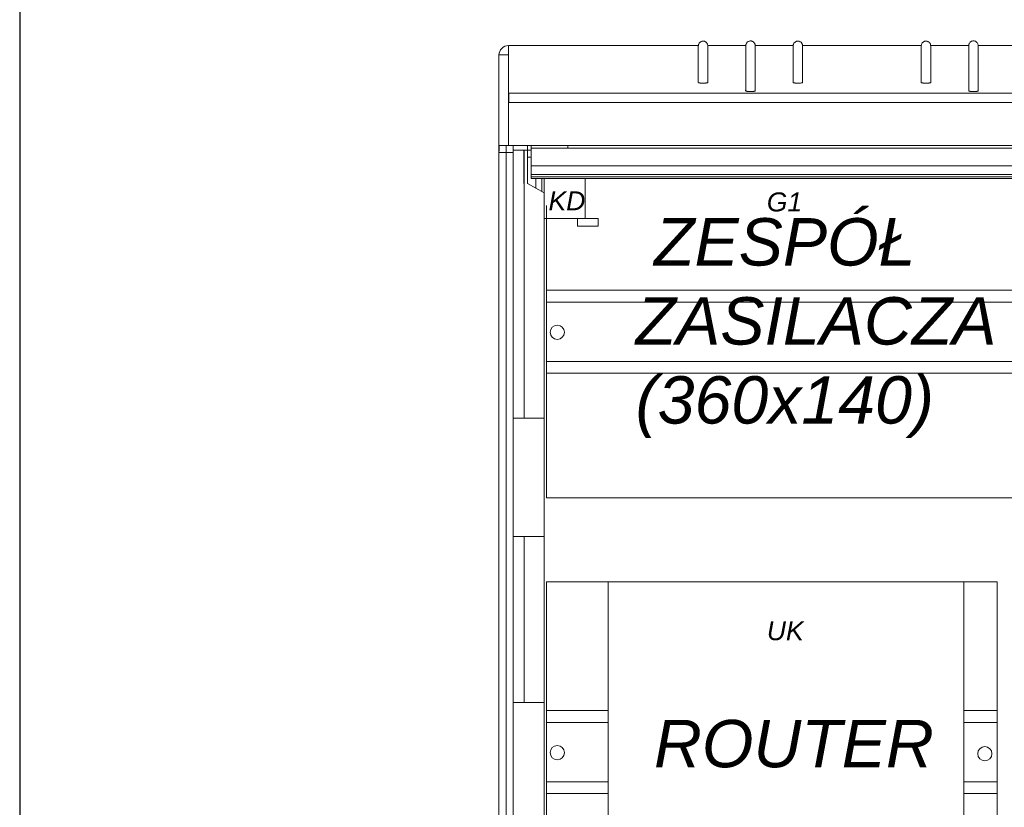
# Model space of a CAD drawing. Header units: millimetres. Extents: x -2674 to -2269, y -551 to -111.
# Tile 3 of 18: x -2659 to -2607, y -250 to -208. Entities that reach past the tile are written whole.
import ezdxf

# ---------------------------------------------------------------- set-up
doc = ezdxf.new("R2010")
doc.units = ezdxf.units.MM
doc.layers.add('obudowy', color=7, linetype='Continuous', lineweight=0)
doc.layers.add('rzutnie', color=3, linetype='Continuous', plot=False)
doc.layers.add('w0', color=7, linetype='Continuous')
doc.styles.add('style1', font='ariali.ttf', dxfattribs={"height": 30})

msp = doc.modelspace()

# ---------------------------------------------------------------- linework, layer by layer
at = {"color": 7, "lineweight": 0}
msp.add_line((-2633.486, -210.107), (-2633.486, -215.253), dxfattribs=at)
at = {"lineweight": 0}
for p, q in [((-2629.669, -222.516), (-2630.978, -222.516)), ((-2595.099, -222.516), (-2629.669, -222.516)), ((-2630.978, -223.141), (-2629.669, -223.141)), ((-2629.669, -223.141), (-2595.099, -223.141)), ((-2630.978, -224.231), (-2630.978, -228.606)), ((-2630.978, -224.231), (-2630.978, -224.856)), ((-2629.669, -226.266), (-2630.978, -226.266)), ((-2595.099, -226.266), (-2629.669, -226.266)), ((-2630.978, -226.891), (-2629.669, -226.891)), ((-2629.669, -226.891), (-2595.099, -226.891)), ((-2629.669, -244.683), (-2630.978, -244.683)), ((-2630.978, -244.683), (-2630.978, -249.058)), ((-2630.978, -244.683), (-2630.978, -245.308)), ((-2627.736, -244.683), (-2629.669, -244.683)), ((-2607.228, -244.683), (-2608.986, -244.683)), ((-2607.228, -249.058), (-2607.228, -244.683)), ((-2630.978, -245.308), (-2629.669, -245.308)), ((-2629.669, -245.308), (-2627.736, -245.308)), ((-2608.986, -245.308), (-2607.228, -245.308)), ((-2629.669, -248.433), (-2630.978, -248.433)), ((-2627.736, -248.433), (-2629.669, -248.433)), ((-2607.228, -248.433), (-2608.986, -248.433)), ((-2607.228, -249.058), (-2607.228, -248.433)), ((-2630.978, -249.058), (-2629.669, -249.058)), ((-2629.669, -249.058), (-2627.736, -249.058)), ((-2608.986, -249.058), (-2607.228, -249.058))]:
    msp.add_line(p, q, dxfattribs=at)
for centre in [(-2630.411, -224.733), (-2630.411, -246.9), (-2607.877, -246.958)]:
    msp.add_circle(centre, 0.375, dxfattribs=at)
at = {"layer": 'obudowy', "color": 7, "lineweight": 0}
for p, q in [((-2632.98, -214.865), (-2632.986, -209.615)), ((-2622.977, -209.615), (-2632.986, -209.615)), ((-2622.977, -209.628), (-2622.976, -209.607)), ((-2622.977, -209.611), (-2622.977, -209.611)), ((-2622.977, -209.617), (-2622.977, -209.611)), ((-2622.977, -209.615), (-2622.977, -209.619)), ((-2622.977, -209.616), (-2622.977, -209.615)), ((-2622.977, -209.626), (-2622.977, -209.617)), ((-2622.977, -209.619), (-2622.977, -209.682)), ((-2622.977, -209.638), (-2622.977, -209.626)), ((-2622.976, -209.607), (-2622.974, -209.587)), ((-2622.974, -209.587), (-2622.97, -209.568)), ((-2622.97, -209.568), (-2622.966, -209.555)), ((-2622.966, -209.555), (-2622.962, -209.542)), ((-2622.962, -209.542), (-2622.958, -209.531)), ((-2622.958, -209.531), (-2622.953, -209.52)), ((-2622.953, -209.52), (-2622.938, -209.493)), ((-2622.938, -209.493), (-2622.92, -209.467)), ((-2622.92, -209.467), (-2622.898, -209.445)), ((-2622.898, -209.445), (-2622.874, -209.425)), ((-2622.874, -209.425), (-2622.849, -209.409)), ((-2622.849, -209.409), (-2622.822, -209.396)), ((-2622.822, -209.396), (-2622.794, -209.386)), ((-2622.794, -209.386), (-2622.767, -209.38)), ((-2622.767, -209.38), (-2622.74, -209.377)), ((-2622.74, -209.377), (-2622.713, -209.377)), ((-2622.713, -209.377), (-2622.686, -209.38)), ((-2622.686, -209.38), (-2622.659, -209.387)), ((-2622.659, -209.387), (-2622.632, -209.396)), ((-2622.632, -209.396), (-2622.605, -209.409)), ((-2622.605, -209.409), (-2622.58, -209.425)), ((-2622.58, -209.425), (-2622.563, -209.439)), ((-2622.563, -209.439), (-2622.547, -209.455)), ((-2622.547, -209.455), (-2622.539, -209.463)), ((-2622.539, -209.463), (-2622.531, -209.473)), ((-2622.531, -209.473), (-2622.524, -209.484)), ((-2622.524, -209.484), (-2622.516, -209.496)), ((-2622.516, -209.496), (-2622.506, -209.515)), ((-2622.506, -209.515), (-2622.497, -209.537)), ((-2622.497, -209.537), (-2622.489, -209.561)), ((-2622.489, -209.561), (-2622.483, -209.588)), ((-2622.483, -209.588), (-2622.479, -209.616)), ((-2622.479, -209.616), (-2622.477, -209.646)), ((-2622.477, -209.613), (-2622.477, -209.614)), ((-2622.477, -209.614), (-2622.477, -209.62)), ((-2622.477, -209.615), (-2622.477, -209.616)), ((-2622.477, -209.619), (-2622.477, -209.615)), ((-2622.477, -209.615), (-2620.477, -209.615)), ((-2622.477, -209.782), (-2622.477, -209.619)), ((-2622.477, -209.62), (-2622.477, -209.633)), ((-2622.477, -209.633), (-2622.477, -209.649)), ((-2620.477, -209.611), (-2620.475, -209.584)), ((-2620.477, -209.61), (-2620.477, -209.61)), ((-2620.477, -209.615), (-2620.477, -209.61)), ((-2620.477, -209.618), (-2620.477, -209.615)), ((-2620.477, -209.618), (-2620.477, -209.616)), ((-2620.477, -209.618), (-2620.477, -209.617)), ((-2620.477, -209.639), (-2620.477, -209.628)), ((-2620.477, -209.629), (-2620.477, -209.658)), ((-2620.475, -209.584), (-2620.47, -209.558)), ((-2620.47, -209.558), (-2620.463, -209.535)), ((-2620.463, -209.535), (-2620.455, -209.513)), ((-2620.455, -209.513), (-2620.441, -209.487)), ((-2620.441, -209.487), (-2620.423, -209.462)), ((-2620.423, -209.462), (-2620.403, -209.439)), ((-2620.403, -209.439), (-2620.38, -209.419)), ((-2620.38, -209.419), (-2620.356, -209.403)), ((-2620.356, -209.403), (-2620.33, -209.389)), ((-2620.33, -209.389), (-2620.303, -209.379)), ((-2620.303, -209.379), (-2620.276, -209.372)), ((-2620.276, -209.372), (-2620.25, -209.368)), ((-2620.25, -209.368), (-2620.224, -209.367)), ((-2620.224, -209.367), (-2620.198, -209.369)), ((-2620.198, -209.369), (-2620.171, -209.374)), ((-2620.171, -209.374), (-2620.144, -209.382)), ((-2620.144, -209.382), (-2620.119, -209.392)), ((-2620.119, -209.392), (-2620.095, -209.405)), ((-2620.095, -209.405), (-2620.084, -209.413)), ((-2620.084, -209.413), (-2620.073, -209.421)), ((-2620.073, -209.421), (-2620.062, -209.43)), ((-2620.062, -209.43), (-2620.044, -209.447)), ((-2620.044, -209.447), (-2620.025, -209.47)), ((-2620.025, -209.47), (-2620.013, -209.489)), ((-2620.013, -209.489), (-2620.002, -209.51)), ((-2620.002, -209.51), (-2619.992, -209.534)), ((-2619.992, -209.534), (-2619.984, -209.56)), ((-2619.984, -209.56), (-2619.979, -209.587)), ((-2619.979, -209.587), (-2619.978, -209.616)), ((-2619.978, -209.615), (-2617.978, -209.615)), ((-2619.978, -209.619), (-2619.978, -209.618)), ((-2619.978, -209.896), (-2619.978, -209.62)), ((-2617.978, -209.628), (-2617.976, -209.607)), ((-2617.978, -209.615), (-2617.978, -209.619)), ((-2617.978, -209.616), (-2617.978, -209.615)), ((-2617.978, -209.626), (-2617.978, -209.617)), ((-2617.978, -209.619), (-2617.978, -209.682)), ((-2617.978, -209.638), (-2617.978, -209.626)), ((-2617.977, -209.611), (-2617.977, -209.611)), ((-2617.978, -209.617), (-2617.977, -209.611)), ((-2617.976, -209.607), (-2617.974, -209.587)), ((-2617.974, -209.587), (-2617.97, -209.568)), ((-2617.97, -209.568), (-2617.967, -209.555)), ((-2617.967, -209.555), (-2617.963, -209.542)), ((-2617.963, -209.542), (-2617.958, -209.531)), ((-2617.958, -209.531), (-2617.953, -209.52)), ((-2617.953, -209.52), (-2617.938, -209.493)), ((-2617.938, -209.493), (-2617.92, -209.467)), ((-2617.92, -209.467), (-2617.898, -209.445)), ((-2617.898, -209.445), (-2617.875, -209.425)), ((-2617.875, -209.425), (-2617.849, -209.409)), ((-2617.849, -209.409), (-2617.822, -209.396)), ((-2617.822, -209.396), (-2617.795, -209.386)), ((-2617.795, -209.386), (-2617.767, -209.38)), ((-2617.767, -209.38), (-2617.74, -209.377)), ((-2617.74, -209.377), (-2617.714, -209.377)), ((-2617.714, -209.377), (-2617.687, -209.38)), ((-2617.687, -209.38), (-2617.659, -209.387)), ((-2617.659, -209.387), (-2617.632, -209.396)), ((-2617.632, -209.396), (-2617.606, -209.409)), ((-2617.606, -209.409), (-2617.581, -209.425)), ((-2617.581, -209.425), (-2617.563, -209.439)), ((-2617.563, -209.439), (-2617.547, -209.455)), ((-2617.547, -209.455), (-2617.539, -209.463)), ((-2617.539, -209.463), (-2617.532, -209.473)), ((-2617.532, -209.473), (-2617.524, -209.484)), ((-2617.524, -209.484), (-2617.516, -209.496)), ((-2617.516, -209.496), (-2617.506, -209.515)), ((-2617.506, -209.515), (-2617.497, -209.537)), ((-2617.497, -209.537), (-2617.489, -209.561)), ((-2617.489, -209.561), (-2617.483, -209.588)), ((-2617.483, -209.588), (-2617.479, -209.616)), ((-2617.479, -209.616), (-2617.478, -209.646)), ((-2617.478, -209.613), (-2617.478, -209.614)), ((-2617.478, -209.614), (-2617.478, -209.62)), ((-2617.478, -209.615), (-2617.478, -209.616)), ((-2617.478, -209.619), (-2617.478, -209.615)), ((-2611.228, -209.615), (-2617.478, -209.615)), ((-2617.478, -209.782), (-2617.478, -209.619)), ((-2617.478, -209.62), (-2617.478, -209.633)), ((-2617.478, -209.633), (-2617.478, -209.649)), ((-2611.224, -209.59), (-2611.228, -209.628)), ((-2611.228, -209.61), (-2611.228, -209.611)), ((-2611.228, -209.611), (-2611.228, -209.618)), ((-2611.228, -209.615), (-2611.228, -209.619)), ((-2611.228, -209.616), (-2611.228, -209.615)), ((-2611.228, -209.618), (-2611.228, -209.631)), ((-2611.228, -209.619), (-2611.228, -209.682)), ((-2611.228, -209.619), (-2611.228, -209.682)), ((-2611.228, -209.631), (-2611.228, -209.647)), ((-2611.216, -209.555), (-2611.224, -209.59)), ((-2611.205, -209.524), (-2611.216, -209.555)), ((-2611.192, -209.498), (-2611.205, -209.524)), ((-2611.177, -209.476), (-2611.192, -209.498)), ((-2611.162, -209.458), (-2611.177, -209.476)), ((-2611.146, -209.442), (-2611.162, -209.458)), ((-2611.128, -209.427), (-2611.146, -209.442)), ((-2611.103, -209.411), (-2611.128, -209.427)), ((-2611.077, -209.397), (-2611.103, -209.411)), ((-2611.049, -209.388), (-2611.077, -209.397)), ((-2611.022, -209.381), (-2611.049, -209.388)), ((-2610.995, -209.378), (-2611.022, -209.381)), ((-2610.969, -209.377), (-2610.995, -209.378)), ((-2610.942, -209.38), (-2610.969, -209.377)), ((-2610.914, -209.385), (-2610.942, -209.38)), ((-2610.886, -209.394), (-2610.914, -209.385)), ((-2610.859, -209.407), (-2610.886, -209.394)), ((-2610.833, -209.423), (-2610.859, -209.407)), ((-2610.809, -209.442), (-2610.833, -209.423)), ((-2610.793, -209.459), (-2610.809, -209.442)), ((-2610.778, -209.477), (-2610.793, -209.459)), ((-2610.77, -209.489), (-2610.778, -209.477)), ((-2610.762, -209.502), (-2610.77, -209.489)), ((-2610.754, -209.515), (-2610.762, -209.502)), ((-2610.749, -209.527), (-2610.754, -209.515)), ((-2610.744, -209.54), (-2610.749, -209.527)), ((-2610.74, -209.554), (-2610.744, -209.54)), ((-2610.736, -209.57), (-2610.74, -209.554)), ((-2610.733, -209.587), (-2610.736, -209.57)), ((-2610.73, -209.606), (-2610.733, -209.587)), ((-2610.729, -209.626), (-2610.73, -209.606)), ((-2610.728, -209.646), (-2610.729, -209.626)), ((-2610.728, -209.613), (-2610.728, -209.613)), ((-2610.728, -209.619), (-2610.728, -209.613)), ((-2610.728, -209.615), (-2610.728, -209.616)), ((-2610.728, -209.619), (-2610.728, -209.615)), ((-2608.728, -209.615), (-2610.728, -209.615)), ((-2610.728, -209.628), (-2610.728, -209.619)), ((-2610.728, -209.782), (-2610.728, -209.619)), ((-2610.728, -209.64), (-2610.728, -209.628)), ((-2608.726, -209.588), (-2608.728, -209.612)), ((-2608.728, -209.609), (-2608.728, -209.611)), ((-2608.728, -209.609), (-2608.728, -209.609)), ((-2608.728, -209.611), (-2608.728, -209.617)), ((-2608.728, -209.617), (-2608.728, -209.624)), ((-2608.728, -209.624), (-2608.728, -209.633)), ((-2608.728, -209.624), (-2608.728, -209.631)), ((-2608.728, -209.631), (-2608.728, -209.638)), ((-2608.728, -209.633), (-2608.728, -209.648)), ((-2608.722, -209.565), (-2608.726, -209.588)), ((-2608.717, -209.544), (-2608.722, -209.565)), ((-2608.71, -209.524), (-2608.717, -209.544)), ((-2608.692, -209.489), (-2608.71, -209.524)), ((-2608.67, -209.457), (-2608.692, -209.489)), ((-2608.657, -209.443), (-2608.67, -209.457)), ((-2608.643, -209.43), (-2608.657, -209.443)), ((-2608.626, -209.416), (-2608.643, -209.43)), ((-2608.604, -209.402), (-2608.626, -209.416)), ((-2608.578, -209.388), (-2608.604, -209.402)), ((-2608.548, -209.378), (-2608.578, -209.388)), ((-2608.514, -209.37), (-2608.548, -209.378)), ((-2608.478, -209.368), (-2608.514, -209.37)), ((-2608.442, -209.37), (-2608.478, -209.368)), ((-2608.408, -209.378), (-2608.442, -209.37)), ((-2608.378, -209.388), (-2608.408, -209.378)), ((-2608.352, -209.402), (-2608.378, -209.388)), ((-2608.33, -209.416), (-2608.352, -209.402)), ((-2608.313, -209.43), (-2608.33, -209.416)), ((-2608.299, -209.443), (-2608.313, -209.43)), ((-2608.286, -209.457), (-2608.299, -209.443)), ((-2608.264, -209.489), (-2608.286, -209.457)), ((-2608.246, -209.524), (-2608.264, -209.489)), ((-2608.239, -209.544), (-2608.246, -209.524)), ((-2608.234, -209.565), (-2608.239, -209.544)), ((-2608.23, -209.588), (-2608.234, -209.565)), ((-2608.228, -209.612), (-2608.23, -209.588)), ((-2608.228, -209.609), (-2608.228, -209.609)), ((-2608.228, -209.612), (-2608.228, -209.609)), ((-2608.228, -209.617), (-2608.228, -209.612)), ((-2606.228, -209.615), (-2608.228, -209.615)), ((-2608.228, -209.625), (-2608.228, -209.617)), ((-2608.228, -209.633), (-2608.228, -209.623)), ((-2608.228, -209.632), (-2608.228, -209.625)), ((-2608.228, -209.64), (-2608.228, -209.632)), ((-2608.228, -209.649), (-2608.228, -209.633)), ((-2622.977, -209.651), (-2622.977, -209.638)), ((-2622.977, -209.684), (-2622.977, -209.651)), ((-2622.977, -209.682), (-2622.977, -209.807)), ((-2622.977, -209.716), (-2622.977, -209.684)), ((-2622.977, -209.691), (-2622.977, -209.689)), ((-2622.977, -209.696), (-2622.977, -209.691)), ((-2622.977, -209.743), (-2622.977, -209.716)), ((-2622.977, -209.747), (-2622.977, -209.743)), ((-2622.977, -209.807), (-2622.977, -210.058)), ((-2622.977, -210.058), (-2622.977, -210.309)), ((-2622.477, -209.649), (-2622.477, -209.666)), ((-2622.477, -209.666), (-2622.477, -209.677)), ((-2622.477, -209.676), (-2622.477, -209.678)), ((-2622.477, -209.946), (-2622.477, -209.782)), ((-2622.477, -210.273), (-2622.477, -209.946)), ((-2620.477, -209.636), (-2620.477, -209.697)), ((-2620.477, -209.655), (-2620.477, -209.639)), ((-2620.477, -209.673), (-2620.477, -209.655)), ((-2620.477, -209.658), (-2620.477, -209.717)), ((-2620.477, -209.721), (-2620.477, -209.673)), ((-2620.477, -209.697), (-2620.477, -209.822)), ((-2620.477, -209.717), (-2620.477, -209.729)), ((-2620.477, -209.727), (-2620.477, -209.721)), ((-2620.477, -209.822), (-2620.477, -210.072)), ((-2620.477, -210.072), (-2620.477, -210.322)), ((-2619.978, -210.173), (-2619.978, -209.896)), ((-2617.978, -209.651), (-2617.978, -209.638)), ((-2617.978, -209.684), (-2617.978, -209.651)), ((-2617.978, -209.682), (-2617.978, -209.807)), ((-2617.978, -209.716), (-2617.978, -209.684)), ((-2617.978, -209.691), (-2617.978, -209.689)), ((-2617.978, -209.696), (-2617.978, -209.691)), ((-2617.978, -209.743), (-2617.978, -209.716)), ((-2617.978, -209.747), (-2617.978, -209.743)), ((-2617.978, -209.807), (-2617.978, -210.058)), ((-2617.978, -210.058), (-2617.978, -210.309)), ((-2617.478, -209.649), (-2617.478, -209.666)), ((-2617.478, -209.666), (-2617.478, -209.677)), ((-2617.478, -209.676), (-2617.478, -209.678)), ((-2617.478, -209.946), (-2617.478, -209.782)), ((-2617.478, -210.273), (-2617.478, -209.946)), ((-2611.228, -209.647), (-2611.228, -209.664)), ((-2611.228, -209.664), (-2611.228, -209.681)), ((-2611.228, -209.681), (-2611.228, -209.697)), ((-2611.228, -209.682), (-2611.228, -209.807)), ((-2611.228, -209.682), (-2611.228, -209.689)), ((-2611.228, -209.689), (-2611.228, -209.691)), ((-2611.228, -209.691), (-2611.228, -209.696)), ((-2611.228, -209.697), (-2611.228, -209.725)), ((-2611.228, -209.725), (-2611.228, -209.747)), ((-2611.228, -209.807), (-2611.228, -210.058)), ((-2611.228, -210.058), (-2611.228, -210.309)), ((-2610.728, -209.653), (-2610.728, -209.64)), ((-2610.728, -209.677), (-2610.728, -209.653)), ((-2610.728, -209.678), (-2610.728, -209.676)), ((-2610.728, -209.946), (-2610.728, -209.782)), ((-2610.728, -210.273), (-2610.728, -209.946)), ((-2608.728, -209.638), (-2608.728, -209.656)), ((-2608.728, -209.648), (-2608.728, -209.665)), ((-2608.728, -209.656), (-2608.728, -209.673)), ((-2608.728, -209.665), (-2608.728, -209.678)), ((-2608.728, -209.673), (-2608.728, -209.7)), ((-2608.728, -209.682), (-2608.728, -209.684)), ((-2608.728, -209.684), (-2608.728, -209.703)), ((-2608.728, -209.701), (-2608.728, -209.822)), ((-2608.728, -209.703), (-2608.728, -209.719)), ((-2608.728, -209.822), (-2608.728, -210.072)), ((-2608.728, -210.072), (-2608.728, -210.322)), ((-2608.228, -209.648), (-2608.228, -209.64)), ((-2608.228, -209.682), (-2608.228, -209.648)), ((-2608.228, -209.667), (-2608.228, -209.649)), ((-2608.228, -209.678), (-2608.228, -209.667)), ((-2608.228, -209.701), (-2608.228, -209.682)), ((-2608.228, -209.7), (-2608.228, -209.682)), ((-2608.228, -209.717), (-2608.228, -209.7)), ((-2608.228, -209.703), (-2608.228, -209.822)), ((-2608.228, -209.822), (-2608.228, -210.072)), ((-2608.228, -210.072), (-2608.228, -210.322)), ((-2622.977, -210.309), (-2622.977, -210.56)), ((-2622.977, -210.56), (-2622.977, -210.811)), ((-2622.477, -210.441), (-2622.477, -210.273)), ((-2622.477, -210.778), (-2622.477, -210.441)), ((-2620.477, -210.322), (-2620.477, -210.571)), ((-2620.477, -210.571), (-2620.477, -210.821)), ((-2619.978, -210.45), (-2619.978, -210.173)), ((-2619.978, -210.727), (-2619.978, -210.45)), ((-2617.978, -210.309), (-2617.978, -210.56)), ((-2617.978, -210.56), (-2617.978, -210.811)), ((-2617.478, -210.441), (-2617.478, -210.273)), ((-2617.478, -210.778), (-2617.478, -210.441)), ((-2611.228, -210.309), (-2611.228, -210.56)), ((-2611.228, -210.56), (-2611.228, -210.811)), ((-2610.728, -210.441), (-2610.728, -210.273)), ((-2610.728, -210.778), (-2610.728, -210.441)), ((-2608.728, -210.322), (-2608.728, -210.571)), ((-2608.728, -210.571), (-2608.728, -210.821)), ((-2608.228, -210.322), (-2608.228, -210.571)), ((-2608.228, -210.571), (-2608.228, -210.821)), ((-2622.977, -210.811), (-2622.977, -211.062)), ((-2622.977, -211.062), (-2622.977, -211.313)), ((-2622.477, -210.947), (-2622.477, -210.778)), ((-2622.477, -211.284), (-2622.477, -210.947)), ((-2620.477, -210.821), (-2620.477, -211.071)), ((-2620.477, -211.071), (-2620.477, -211.57)), ((-2619.978, -210.988), (-2619.978, -210.727)), ((-2619.978, -211.25), (-2619.978, -210.988)), ((-2617.978, -210.811), (-2617.978, -211.062)), ((-2617.978, -211.062), (-2617.978, -211.313)), ((-2617.478, -210.947), (-2617.478, -210.778)), ((-2617.478, -211.284), (-2617.478, -210.947)), ((-2611.228, -210.811), (-2611.228, -211.062)), ((-2611.228, -211.062), (-2611.228, -211.313)), ((-2610.728, -210.947), (-2610.728, -210.778)), ((-2610.728, -211.284), (-2610.728, -210.947)), ((-2608.728, -210.821), (-2608.728, -211.071)), ((-2608.728, -211.071), (-2608.728, -211.57)), ((-2608.228, -210.821), (-2608.228, -211.071)), ((-2608.228, -211.071), (-2608.228, -211.57)), ((-2622.977, -211.313), (-2622.977, -211.439)), ((-2622.977, -211.439), (-2622.977, -211.501)), ((-2622.977, -211.501), (-2622.977, -211.533)), ((-2622.977, -211.533), (-2622.977, -211.535)), ((-2622.977, -211.562), (-2622.977, -211.533)), ((-2622.977, -211.562), (-2622.977, -211.564)), ((-2622.977, -211.564), (-2622.974, -211.568)), ((-2622.974, -211.568), (-2622.968, -211.571)), ((-2622.968, -211.571), (-2622.959, -211.574)), ((-2622.959, -211.574), (-2622.947, -211.578)), ((-2622.947, -211.578), (-2622.933, -211.581)), ((-2622.933, -211.581), (-2622.915, -211.583)), ((-2622.915, -211.583), (-2622.895, -211.586)), ((-2622.895, -211.586), (-2622.873, -211.588)), ((-2622.873, -211.588), (-2622.849, -211.59)), ((-2622.849, -211.59), (-2622.823, -211.592)), ((-2622.823, -211.592), (-2622.797, -211.593)), ((-2622.797, -211.593), (-2622.769, -211.594)), ((-2622.769, -211.594), (-2622.742, -211.594)), ((-2622.742, -211.594), (-2622.714, -211.594)), ((-2622.714, -211.594), (-2622.686, -211.594)), ((-2622.686, -211.594), (-2622.659, -211.593)), ((-2622.659, -211.593), (-2622.633, -211.592)), ((-2622.633, -211.592), (-2622.608, -211.59)), ((-2622.608, -211.59), (-2622.585, -211.589)), ((-2622.585, -211.589), (-2622.563, -211.586)), ((-2622.563, -211.586), (-2622.543, -211.584)), ((-2622.543, -211.584), (-2622.526, -211.581)), ((-2622.526, -211.581), (-2622.511, -211.578)), ((-2622.511, -211.578), (-2622.498, -211.575)), ((-2622.498, -211.575), (-2622.488, -211.572)), ((-2622.488, -211.572), (-2622.481, -211.568)), ((-2622.481, -211.568), (-2622.478, -211.565)), ((-2622.478, -211.565), (-2622.477, -211.563)), ((-2622.477, -211.453), (-2622.477, -211.284)), ((-2622.477, -211.535), (-2622.477, -211.453)), ((-2622.477, -211.533), (-2622.477, -211.562)), ((-2622.477, -211.563), (-2622.477, -211.562)), ((-2620.477, -211.57), (-2620.477, -211.82)), ((-2619.978, -211.512), (-2619.978, -211.25)), ((-2619.978, -211.774), (-2619.978, -211.512)), ((-2617.978, -211.313), (-2617.978, -211.439)), ((-2617.978, -211.439), (-2617.978, -211.501)), ((-2617.978, -211.501), (-2617.978, -211.533)), ((-2617.978, -211.533), (-2617.978, -211.535)), ((-2617.978, -211.562), (-2617.978, -211.533)), ((-2617.978, -211.562), (-2617.977, -211.564)), ((-2617.977, -211.564), (-2617.975, -211.568)), ((-2617.975, -211.568), (-2617.968, -211.571)), ((-2617.968, -211.571), (-2617.959, -211.574)), ((-2617.959, -211.574), (-2617.947, -211.578)), ((-2617.947, -211.578), (-2617.933, -211.581)), ((-2617.933, -211.581), (-2617.916, -211.583)), ((-2617.916, -211.583), (-2617.895, -211.586)), ((-2617.895, -211.586), (-2617.873, -211.588)), ((-2617.873, -211.588), (-2617.849, -211.59)), ((-2617.849, -211.59), (-2617.824, -211.592)), ((-2617.824, -211.592), (-2617.797, -211.593)), ((-2617.797, -211.593), (-2617.77, -211.594)), ((-2617.77, -211.594), (-2617.742, -211.594)), ((-2617.742, -211.594), (-2617.714, -211.594)), ((-2617.714, -211.594), (-2617.687, -211.594)), ((-2617.687, -211.594), (-2617.66, -211.593)), ((-2617.66, -211.593), (-2617.634, -211.592)), ((-2617.634, -211.592), (-2617.609, -211.59)), ((-2617.609, -211.59), (-2617.585, -211.589)), ((-2617.585, -211.589), (-2617.563, -211.586)), ((-2617.563, -211.586), (-2617.544, -211.584)), ((-2617.544, -211.584), (-2617.526, -211.581)), ((-2617.526, -211.581), (-2617.511, -211.578)), ((-2617.511, -211.578), (-2617.498, -211.575)), ((-2617.498, -211.575), (-2617.488, -211.572)), ((-2617.488, -211.572), (-2617.482, -211.568)), ((-2617.482, -211.568), (-2617.478, -211.565)), ((-2617.478, -211.453), (-2617.478, -211.284)), ((-2617.478, -211.535), (-2617.478, -211.453)), ((-2617.478, -211.533), (-2617.478, -211.562)), ((-2617.478, -211.563), (-2617.478, -211.562)), ((-2617.478, -211.565), (-2617.478, -211.563)), ((-2611.228, -211.313), (-2611.228, -211.439)), ((-2611.228, -211.439), (-2611.228, -211.501)), ((-2611.228, -211.501), (-2611.228, -211.533)), ((-2611.228, -211.533), (-2611.228, -211.535)), ((-2611.228, -211.533), (-2611.228, -211.562)), ((-2611.228, -211.562), (-2611.228, -211.564)), ((-2611.228, -211.564), (-2611.225, -211.568)), ((-2611.225, -211.568), (-2611.219, -211.571)), ((-2611.219, -211.571), (-2611.21, -211.574)), ((-2611.21, -211.574), (-2611.198, -211.578)), ((-2611.198, -211.578), (-2611.183, -211.581)), ((-2611.183, -211.581), (-2611.166, -211.583)), ((-2611.166, -211.583), (-2611.146, -211.586)), ((-2611.146, -211.586), (-2611.123, -211.588)), ((-2611.123, -211.588), (-2611.099, -211.59)), ((-2611.099, -211.59), (-2611.074, -211.592)), ((-2611.074, -211.592), (-2611.047, -211.593)), ((-2611.047, -211.593), (-2611.02, -211.594)), ((-2611.02, -211.594), (-2610.992, -211.594)), ((-2610.992, -211.594), (-2610.965, -211.594)), ((-2610.965, -211.594), (-2610.937, -211.594)), ((-2610.937, -211.594), (-2610.91, -211.593)), ((-2610.91, -211.593), (-2610.884, -211.592)), ((-2610.884, -211.592), (-2610.859, -211.59)), ((-2610.859, -211.59), (-2610.835, -211.589)), ((-2610.835, -211.589), (-2610.814, -211.586)), ((-2610.814, -211.586), (-2610.794, -211.584)), ((-2610.794, -211.584), (-2610.776, -211.581)), ((-2610.776, -211.581), (-2610.761, -211.578)), ((-2610.761, -211.578), (-2610.749, -211.575)), ((-2610.749, -211.575), (-2610.739, -211.572)), ((-2610.739, -211.572), (-2610.732, -211.568)), ((-2610.732, -211.568), (-2610.728, -211.565)), ((-2610.728, -211.453), (-2610.728, -211.284)), ((-2610.728, -211.535), (-2610.728, -211.453)), ((-2610.728, -211.562), (-2610.728, -211.533)), ((-2610.728, -211.563), (-2610.728, -211.562)), ((-2610.728, -211.565), (-2610.728, -211.563)), ((-2608.728, -211.57), (-2608.728, -211.82)), ((-2608.228, -211.57), (-2608.228, -211.82)), ((-2632.961, -212.119), (-2583.985, -212.119)), ((-2632.961, -212.119), (-2632.961, -212.611)), ((-2632.935, -212.118), (-2632.935, -212.119)), ((-2620.484, -211.976), (-2620.485, -211.987)), ((-2620.485, -211.987), (-2620.483, -211.997)), ((-2620.482, -211.966), (-2620.484, -211.976)), ((-2620.483, -211.997), (-2620.475, -212.008)), ((-2620.479, -211.956), (-2620.482, -211.966)), ((-2620.477, -211.945), (-2620.479, -211.956)), ((-2620.477, -211.82), (-2620.477, -211.945)), ((-2620.477, -212.004), (-2620.477, -211.95)), ((-2620.475, -212.008), (-2620.47, -212.011)), ((-2620.47, -212.011), (-2620.462, -212.014)), ((-2620.462, -212.014), (-2620.451, -212.018)), ((-2620.451, -212.018), (-2620.437, -212.021)), ((-2620.437, -212.021), (-2620.42, -212.024)), ((-2620.42, -212.024), (-2620.401, -212.026)), ((-2620.401, -212.026), (-2620.38, -212.029)), ((-2620.38, -212.029), (-2620.356, -212.031)), ((-2620.356, -212.031), (-2620.331, -212.032)), ((-2620.331, -212.032), (-2620.305, -212.034)), ((-2620.305, -212.034), (-2620.278, -212.035)), ((-2620.278, -212.035), (-2620.25, -212.035)), ((-2620.25, -212.035), (-2620.223, -212.035)), ((-2620.223, -212.035), (-2620.195, -212.035)), ((-2620.195, -212.035), (-2620.168, -212.034)), ((-2620.168, -212.034), (-2620.141, -212.033)), ((-2620.141, -212.033), (-2620.116, -212.032)), ((-2620.116, -212.032), (-2620.092, -212.03)), ((-2620.092, -212.03), (-2620.069, -212.028)), ((-2620.069, -212.028), (-2620.049, -212.026)), ((-2620.049, -212.026), (-2620.03, -212.023)), ((-2620.03, -212.023), (-2620.015, -212.02)), ((-2620.015, -212.02), (-2620.001, -212.017)), ((-2620.001, -212.017), (-2619.991, -212.014)), ((-2619.991, -212.014), (-2619.983, -212.01)), ((-2619.983, -212.01), (-2619.979, -212.007)), ((-2619.979, -212.007), (-2619.978, -212.003)), ((-2619.978, -211.905), (-2619.978, -211.774)), ((-2619.978, -211.97), (-2619.978, -211.905)), ((-2619.978, -212.003), (-2619.978, -211.97)), ((-2619.978, -211.992), (-2619.978, -212.004)), ((-2608.728, -211.945), (-2608.729, -211.951)), ((-2608.729, -212.004), (-2608.726, -212.008)), ((-2608.728, -211.82), (-2608.728, -211.945)), ((-2608.728, -211.95), (-2608.728, -212.004)), ((-2608.726, -212.008), (-2608.721, -212.011)), ((-2608.721, -212.011), (-2608.713, -212.014)), ((-2608.713, -212.014), (-2608.702, -212.018)), ((-2608.702, -212.018), (-2608.688, -212.021)), ((-2608.688, -212.021), (-2608.671, -212.024)), ((-2608.671, -212.024), (-2608.652, -212.026)), ((-2608.652, -212.026), (-2608.631, -212.029)), ((-2608.631, -212.029), (-2608.607, -212.031)), ((-2608.607, -212.031), (-2608.582, -212.032)), ((-2608.582, -212.032), (-2608.556, -212.034)), ((-2608.556, -212.034), (-2608.529, -212.035)), ((-2608.529, -212.035), (-2608.501, -212.035)), ((-2608.501, -212.035), (-2608.478, -212.035)), ((-2608.455, -212.035), (-2608.478, -212.035)), ((-2608.427, -212.035), (-2608.455, -212.035)), ((-2608.4, -212.034), (-2608.427, -212.035)), ((-2608.374, -212.032), (-2608.4, -212.034)), ((-2608.349, -212.031), (-2608.374, -212.032)), ((-2608.326, -212.029), (-2608.349, -212.031)), ((-2608.304, -212.026), (-2608.326, -212.029)), ((-2608.285, -212.024), (-2608.304, -212.026)), ((-2608.268, -212.021), (-2608.285, -212.024)), ((-2608.254, -212.018), (-2608.268, -212.021)), ((-2608.243, -212.014), (-2608.254, -212.018)), ((-2608.235, -212.011), (-2608.243, -212.014)), ((-2608.23, -212.008), (-2608.235, -212.011)), ((-2608.227, -212.004), (-2608.23, -212.008)), ((-2608.228, -211.82), (-2608.228, -211.945)), ((-2608.228, -211.945), (-2608.227, -211.95)), ((-2608.228, -212.004), (-2608.228, -211.948)), ((-2584.006, -212.611), (-2632.961, -212.611)), ((-2632.961, -212.611), (-2583.986, -212.611)), ((-2633.486, -215.253), (-2633.486, -313.269)), ((-2633.108, -215.253), (-2633.484, -215.253)), ((-2633.483, -215.253), (-2633.483, -315.269)), ((-2633.482, -215.216), (-2633.481, -215.176)), ((-2633.482, -215.243), (-2633.482, -215.216)), ((-2633.482, -215.253), (-2633.482, -215.243)), ((-2633.479, -214.878), (-2633.481, -215.129)), ((-2633.481, -215.176), (-2633.481, -215.129)), ((-2632.979, -214.878), (-2633.479, -214.878)), ((-2632.733, -215.253), (-2633.108, -215.253)), ((-2633.108, -215.253), (-2633.108, -313.269)), ((-2633.107, -215.129), (-2633.107, -214.878)), ((-2633.107, -215.129), (-2633.107, -215.253)), ((-2632.979, -214.878), (-2583.977, -214.878)), ((-2632.733, -214.878), (-2632.733, -215.128)), ((-2632.733, -215.128), (-2631.983, -215.128)), ((-2632.733, -215.128), (-2632.733, -215.253)), ((-2632.733, -215.253), (-2632.733, -313.269)), ((-2632.165, -216.878), (-2632.165, -215.128)), ((-2632.148, -215.128), (-2632.148, -216.878)), ((-2631.983, -214.878), (-2631.983, -215.128)), ((-2631.983, -215.131), (-2631.983, -216.878)), ((-2631.979, -215.128), (-2631.782, -215.128)), ((-2631.782, -214.878), (-2631.782, -215.016)), ((-2631.782, -215.468), (-2631.782, -215.016)), ((-2629.857, -215.016), (-2631.782, -215.016)), ((-2629.857, -215.016), (-2629.857, -214.878)), ((-2629.857, -215.016), (-2629.482, -215.016)), ((-2629.482, -215.016), (-2615.542, -215.016)), ((-2615.542, -215.016), (-2615.167, -215.016)), ((-2615.167, -215.016), (-2601.789, -215.016)), ((-2631.92, -215.503), (-2631.782, -215.503)), ((-2631.782, -215.468), (-2631.782, -215.954)), ((-2631.782, -215.954), (-2631.782, -216.405)), ((-2631.782, -215.954), (-2585.174, -215.954)), ((-2632.148, -216.878), (-2632.148, -229.255)), ((-2631.983, -216.878), (-2631.104, -217.385)), ((-2631.782, -216.405), (-2631.782, -216.53)), ((-2631.782, -216.405), (-2585.174, -216.405)), ((-2631.782, -216.53), (-2631.782, -216.618)), ((-2631.782, -216.53), (-2585.174, -216.53)), ((-2631.782, -216.618), (-2631.782, -216.629)), ((-2631.782, -216.618), (-2585.174, -216.618)), ((-2631.782, -216.629), (-2585.174, -216.629)), ((-2631.545, -216.629), (-2631.545, -217.13)), ((-2631.232, -216.629), (-2631.232, -217.311)), ((-2633.485, -217.128), (-2633.485, -311.144)), ((-2631.103, -229.255), (-2631.103, -217.385)), ((-2632.733, -229.255), (-2632.148, -229.255)), ((-2632.148, -229.255), (-2631.104, -229.255)), ((-2631.107, -229.255), (-2631.107, -235.506)), ((-2632.733, -235.506), (-2632.148, -235.506)), ((-2632.148, -235.506), (-2632.148, -244.257)), ((-2632.148, -235.506), (-2631.104, -235.506)), ((-2631.103, -244.257), (-2631.103, -235.506)), ((-2632.733, -244.257), (-2632.148, -244.257)), ((-2632.148, -244.257), (-2631.104, -244.257)), ((-2631.107, -244.257), (-2631.107, -250.508))]:
    msp.add_line(p, q, dxfattribs=at)
at = {"layer": 'obudowy', "color": 7, "lineweight": 0, "flags": 128}
for points in [[(-2632.986, -209.615), (-2633.083, -209.625), (-2633.176, -209.652), (-2633.262, -209.698), (-2633.338, -209.759), (-2633.4, -209.833), (-2633.446, -209.918), (-2633.475, -210.011), (-2633.486, -210.107)], [(-2632.986, -210.108), (-2633.083, -210.107), (-2633.177, -210.106), (-2633.263, -210.106), (-2633.339, -210.106), (-2633.401, -210.106), (-2633.448, -210.106), (-2633.476, -210.107), (-2633.486, -210.108)]]:
    msp.add_lwpolyline(points, dxfattribs=at)
at = {"layer": 'obudowy', "color": 7, "lineweight": 0}
msp.add_arc((-2631.92, -216.128), 0.625, 90, 95.7393, dxfattribs=at)
at = {"layer": 'rzutnie'}
msp.add_lwpolyline([(-2658.741, -111.217), (-2658.741, -398.217), (-2268.741, -398.217), (-2268.741, -111.217)], close=True, dxfattribs=at)
at = {"layer": 'w0', "color": 7, "lineweight": 0}
msp.add_lwpolyline([(-2628.932, -215.954), (-2585.978, -215.954), (-2585.978, -233.454), (-2630.978, -233.454), (-2630.978, -218.049)], dxfattribs=at)
for points in [[(-2631.103, -216.629), (-2628.932, -216.629), (-2628.932, -218.725), (-2631.103, -218.725)], [(-2629.352, -218.725), (-2628.26, -218.725), (-2628.26, -219.137), (-2629.352, -219.137)], [(-2630.978, -237.898), (-2607.228, -237.898), (-2607.228, -286.273), (-2630.978, -286.273)], [(-2627.736, -237.898), (-2608.986, -237.898), (-2608.986, -256.648), (-2627.736, -256.648)]]:
    msp.add_lwpolyline(points, close=True, dxfattribs=at)

# ---------------------------------------------------------------- texts
at = {"layer": 'w0', "color": 7, "lineweight": 0, "attachment_point": 1, "style": 'style1'}
for s, insert, char_height, width in [('KD', (-2630.872, -217.302), 1, 19.91605), ('G1', (-2619.367, -217.357), 1, 5.74065), (' ZESPÓŁ\\PZASILACZA\\P(360x140)', (-2626.282, -218.713), 2.5, 19.91605), ('UK', (-2619.367, -239.971), 1, 5.74065), (' ROUTER', (-2626.282, -245.173), 2.5, 19.91605)]:
    msp.add_mtext(s, dxfattribs=dict(at, insert=insert, char_height=char_height, width=width))

doc.saveas('drawing.dxf')
